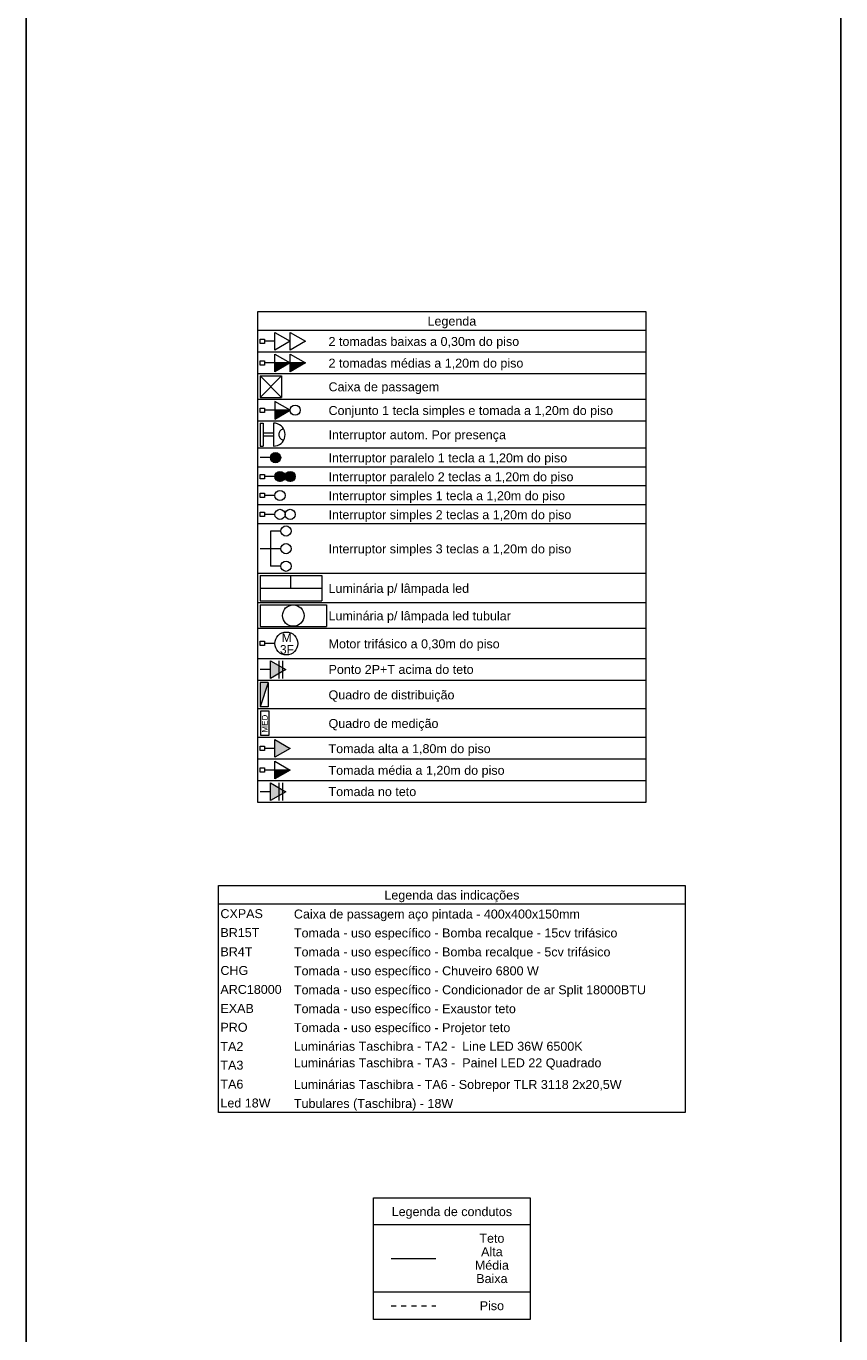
# Model space of a CAD drawing. Header units: millimetres. Extents: x 55082 to 85113, y -5867 to -946.
# Tile 34 of 77: x 59852 to 60852, y -4539 to -2933. Entities that reach past the tile are written whole.
import ezdxf

# ---------------------------------------------------------------- set-up
doc = ezdxf.new("R2010")
doc.units = ezdxf.units.MM
doc.header["$MEASUREMENT"] = 0
doc.linetypes.add('JIS_02_1.2', pattern=[0.25, 0.125, -0.125])
doc.layers.add('DI-Tabelas', color=7, linetype='Continuous', lineweight=5)
doc.layers.add('P-SIMBOL', color=5, linetype='Continuous', lineweight=20)
doc.layers.add('M-6', color=6, linetype='Continuous')
doc.styles.add('Arial', font='arial.ttf')

msp = doc.modelspace()

# ---------------------------------------------------------------- hatches: boundary and pattern name
at = {"layer": 'P-SIMBOL', "linetype": 'Continuous'}
for points in [[(60157.3, -3346.6), (60176, -3346.6), (60157.3, -3357.4)], [(60176, -3346.6), (60194.8, -3346.6), (60176, -3357.4)], [(60157.3, -3404.7), (60176.1, -3404.7), (60157.3, -3415.6)], [(60158.2, -3456.7), (60158.2, -3463), (60152, -3463), (60152, -3462), (60152.6, -3460.3), (60153.2, -3459.2), (60153.9, -3458.4), (60154.9, -3457.6), (60156.2, -3457), (60157.5, -3456.7), (60158.2, -3456.8)], [(60158.2, -3469.2), (60158.2, -3463), (60152, -3463), (60152, -3463.9), (60152.6, -3465.6), (60153.2, -3466.7), (60153.9, -3467.5), (60154.9, -3468.3), (60156.2, -3468.9), (60157.5, -3469.2), (60158.2, -3469.1)], [(60158.2, -3456.7), (60158.2, -3463), (60164.5, -3463), (60164.4, -3462), (60163.9, -3460.3), (60163.3, -3459.2), (60162.6, -3458.4), (60161.5, -3457.6), (60160.2, -3457), (60158.9, -3456.7), (60158.2, -3456.8)], [(60158.2, -3469.2), (60158.2, -3463), (60164.5, -3463), (60164.4, -3463.9), (60163.9, -3465.6), (60163.3, -3466.7), (60162.6, -3467.5), (60161.5, -3468.3), (60160.2, -3468.9), (60158.9, -3469.2), (60158.2, -3469.1)], [(60163.6, -3480), (60163.6, -3486.2), (60157.3, -3486.2), (60157.4, -3485.2), (60157.9, -3483.5), (60158.5, -3482.5), (60159.2, -3481.7), (60160.3, -3480.9), (60161.6, -3480.3), (60162.9, -3480), (60163.6, -3480)], [(60163.6, -3480), (60163.6, -3486.2), (60169.8, -3486.2), (60169.8, -3485.2), (60169.2, -3483.5), (60168.6, -3482.5), (60167.9, -3481.7), (60166.9, -3480.9), (60165.6, -3480.3), (60164.3, -3480), (60163.6, -3480)], [(60176.1, -3480), (60176.1, -3486.2), (60169.8, -3486.2), (60169.9, -3485.2), (60170.4, -3483.5), (60171, -3482.5), (60171.7, -3481.7), (60172.8, -3480.9), (60174.1, -3480.3), (60175.4, -3480), (60176.1, -3480)], [(60176.1, -3480), (60176.1, -3486.2), (60182.3, -3486.2), (60182.3, -3485.2), (60181.7, -3483.5), (60181.1, -3482.5), (60180.4, -3481.7), (60179.4, -3480.9), (60178.1, -3480.3), (60176.8, -3480), (60176.1, -3480)], [(60163.6, -3492.5), (60163.6, -3486.2), (60157.3, -3486.2), (60157.4, -3487.2), (60157.9, -3488.9), (60158.5, -3489.9), (60159.2, -3490.7), (60160.3, -3491.5), (60161.6, -3492.1), (60162.9, -3492.4), (60163.6, -3492.4)], [(60163.6, -3492.5), (60163.6, -3486.2), (60169.8, -3486.2), (60169.8, -3487.2), (60169.2, -3488.9), (60168.6, -3489.9), (60167.9, -3490.7), (60166.9, -3491.5), (60165.6, -3492.1), (60164.3, -3492.4), (60163.6, -3492.4)], [(60176.1, -3492.5), (60176.1, -3486.2), (60169.8, -3486.2), (60169.9, -3487.2), (60170.4, -3488.9), (60171, -3489.9), (60171.7, -3490.7), (60172.8, -3491.5), (60174.1, -3492.1), (60175.4, -3492.4), (60176.1, -3492.4)], [(60176.1, -3492.5), (60176.1, -3486.2), (60182.3, -3486.2), (60182.3, -3487.2), (60181.7, -3488.9), (60181.1, -3489.9), (60180.4, -3490.7), (60179.4, -3491.5), (60178.1, -3492.1), (60176.8, -3492.4), (60176.1, -3492.4)], [(60151.9, -3734.1), (60170.7, -3723.3), (60151.9, -3712.5)], [(60149.1, -3739.1), (60139.1, -3739.1), (60139.1, -3769.2)], [(60157.3, -3831), (60176, -3820.1), (60157.3, -3809.3)], [(60157.3, -3846.8), (60176, -3846.8), (60157.3, -3857.6)], [(60151.9, -3884.3), (60170.7, -3873.4), (60151.9, -3862.6)]]:
    msp.add_hatch(color=7, dxfattribs=at).paths.add_polyline_path(points)

# ---------------------------------------------------------------- linework, layer by layer
at = {"layer": 'DI-Tabelas'}
for p, q in [((60136.6, -3306.6), (60136.6, -3283.4)), ((60136.6, -3283.4), (60612.5, -3283.4)), ((60612.5, -3283.4), (60612.5, -3306.6)), ((60612.5, -3306.6), (60136.6, -3306.6)), ((60136.6, -3333.3), (60136.6, -3306.6)), ((60612.5, -3306.6), (60612.5, -3333.3)), ((60220.7, -3333.3), (60136.6, -3333.3)), ((60136.6, -3359.9), (60136.6, -3333.3)), ((60612.5, -3333.3), (60220.7, -3333.3)), ((60612.5, -3333.3), (60612.5, -3359.9)), ((60220.7, -3359.9), (60136.6, -3359.9)), ((60136.6, -3391.4), (60136.6, -3359.9)), ((60612.5, -3359.9), (60220.7, -3359.9)), ((60612.5, -3359.9), (60612.5, -3391.4)), ((60220.7, -3391.4), (60136.6, -3391.4)), ((60136.6, -3418.1), (60136.6, -3391.4)), ((60612.5, -3391.4), (60220.7, -3391.4)), ((60612.5, -3391.4), (60612.5, -3418.1)), ((60220.7, -3418.1), (60136.6, -3418.1)), ((60136.6, -3451.3), (60136.6, -3418.1)), ((60612.5, -3418.1), (60220.7, -3418.1)), ((60612.5, -3418.1), (60612.5, -3451.3)), ((60220.7, -3451.3), (60136.6, -3451.3)), ((60136.6, -3474.6), (60136.6, -3451.3)), ((60612.5, -3451.3), (60220.7, -3451.3)), ((60612.5, -3451.3), (60612.5, -3474.6)), ((60220.7, -3474.6), (60136.6, -3474.6)), ((60136.6, -3497.8), (60136.6, -3474.6)), ((60612.5, -3474.6), (60220.7, -3474.6)), ((60612.5, -3474.6), (60612.5, -3497.8)), ((60220.7, -3497.8), (60136.6, -3497.8)), ((60136.6, -3521.1), (60136.6, -3497.8)), ((60612.5, -3497.8), (60220.7, -3497.8)), ((60612.5, -3497.8), (60612.5, -3521.1)), ((60220.7, -3521.1), (60136.6, -3521.1)), ((60136.6, -3544.4), (60136.6, -3521.1)), ((60612.5, -3521.1), (60220.7, -3521.1)), ((60612.5, -3521.1), (60612.5, -3544.4)), ((60220.7, -3544.4), (60136.6, -3544.4)), ((60136.6, -3605.2), (60136.6, -3544.4)), ((60612.5, -3544.4), (60220.7, -3544.4)), ((60612.5, -3544.4), (60612.5, -3605.2)), ((60220.7, -3605.2), (60136.6, -3605.2)), ((60136.6, -3641.3), (60136.6, -3605.2)), ((60612.5, -3605.2), (60220.7, -3605.2)), ((60612.5, -3605.2), (60612.5, -3641.3)), ((60220.7, -3641.3), (60136.6, -3641.3)), ((60136.6, -3672.8), (60136.6, -3641.3)), ((60612.5, -3641.3), (60220.7, -3641.3)), ((60612.5, -3641.3), (60612.5, -3672.8)), ((60220.7, -3672.8), (60136.6, -3672.8)), ((60136.6, -3710), (60136.6, -3672.8)), ((60612.5, -3672.8), (60220.7, -3672.8)), ((60612.5, -3672.8), (60612.5, -3710)), ((60220.7, -3710), (60136.6, -3710)), ((60136.6, -3736.6), (60136.6, -3710)), ((60612.5, -3710), (60220.7, -3710)), ((60612.5, -3710), (60612.5, -3736.6)), ((60220.7, -3736.6), (60136.6, -3736.6)), ((60136.6, -3771.7), (60136.6, -3736.6)), ((60612.5, -3736.6), (60220.7, -3736.6)), ((60612.5, -3736.6), (60612.5, -3771.7)), ((60220.7, -3771.7), (60136.6, -3771.7)), ((60136.6, -3806.8), (60136.6, -3771.7)), ((60612.5, -3771.7), (60220.7, -3771.7)), ((60612.5, -3771.7), (60612.5, -3806.8)), ((60220.7, -3806.8), (60136.6, -3806.8)), ((60136.6, -3833.5), (60136.6, -3806.8)), ((60612.5, -3806.8), (60220.7, -3806.8)), ((60612.5, -3806.8), (60612.5, -3833.5)), ((60220.7, -3833.5), (60136.6, -3833.5)), ((60136.6, -3860.1), (60136.6, -3833.5)), ((60612.5, -3833.5), (60220.7, -3833.5)), ((60612.5, -3833.5), (60612.5, -3860.1)), ((60220.7, -3860.1), (60136.6, -3860.1)), ((60136.6, -3886.8), (60136.6, -3860.1)), ((60612.5, -3860.1), (60220.7, -3860.1)), ((60612.5, -3860.1), (60612.5, -3886.8)), ((60220.7, -3886.8), (60136.6, -3886.8)), ((60612.5, -3886.8), (60220.7, -3886.8)), ((60088, -4011.7), (60088, -3988.4)), ((60088, -3988.4), (60661.1, -3988.4)), ((60661.1, -3988.4), (60661.1, -4011.7)), ((60661.1, -4011.7), (60088, -4011.7)), ((60088, -4035), (60088, -4011.7)), ((60661.1, -4011.7), (60661.1, -4035)), ((60088, -4058.2), (60088, -4035)), ((60661.1, -4035), (60661.1, -4058.2)), ((60088, -4081.5), (60088, -4058.2)), ((60661.1, -4058.2), (60661.1, -4081.5)), ((60088, -4104.7), (60088, -4081.5)), ((60661.1, -4081.5), (60661.1, -4104.7)), ((60088, -4128), (60088, -4104.7)), ((60661.1, -4104.7), (60661.1, -4128)), ((60088, -4151.3), (60088, -4128)), ((60661.1, -4128), (60661.1, -4151.3)), ((60088, -4174.5), (60088, -4151.3)), ((60661.1, -4151.3), (60661.1, -4174.5)), ((60088, -4197.8), (60088, -4174.5)), ((60661.1, -4174.5), (60661.1, -4197.8)), ((60088, -4221), (60088, -4197.8)), ((60661.1, -4197.8), (60661.1, -4221)), ((60088, -4244.3), (60088, -4221)), ((60661.1, -4221), (60661.1, -4244.3)), ((60088, -4267.6), (60088, -4244.3)), ((60661.1, -4244.3), (60661.1, -4267.6)), ((60178.2, -4267.6), (60088, -4267.6)), ((60661.1, -4267.6), (60178.2, -4267.6)), ((60278.2, -4405.5), (60278.2, -4372.2)), ((60278.2, -4372.2), (60470.9, -4372.2)), ((60470.9, -4372.2), (60470.9, -4405.5)), ((60470.9, -4405.5), (60278.2, -4405.5)), ((60278.2, -4488.2), (60278.2, -4405.5)), ((60470.9, -4405.5), (60470.9, -4488.2)), ((60376.5, -4488.2), (60278.2, -4488.2)), ((60278.2, -4521.5), (60278.2, -4488.2)), ((60470.9, -4488.2), (60376.5, -4488.2)), ((60470.9, -4488.2), (60470.9, -4521.5)), ((60376.5, -4521.5), (60278.2, -4521.5)), ((60470.9, -4521.5), (60376.5, -4521.5))]:
    msp.add_line(p, q, dxfattribs=at)
at = {"layer": 'DI-Tabelas', "color": 7, "linetype": 'Continuous'}
msp.add_line((60299.9, -4446.9), (60354.9, -4446.9), dxfattribs=at)
at = {"layer": 'DI-Tabelas', "color": 7, "linetype": 'JIS_02_1.2', "ltscale": 50}
msp.add_line((60299.9, -4504.9), (60354.9, -4504.9), dxfattribs=at)
at = {"layer": 'M-6'}
for p, q in [((59852, -1745.9), (59852, -5866.1)), ((60852, -1745.9), (60852, -5866.1))]:
    msp.add_line(p, q, dxfattribs=at)
at = {"layer": 'P-SIMBOL', "color": 7}
for p, q in [((60157.3, -3309.1), (60176, -3319.9)), ((60157.3, -3330.8), (60157.3, -3309.1)), ((60176, -3309.1), (60194.8, -3319.9)), ((60176, -3330.8), (60176, -3309.1)), ((60139.1, -3317.3), (60144.5, -3317.3)), ((60139.1, -3322.6), (60139.1, -3317.3)), ((60144.5, -3322.6), (60139.1, -3322.6)), ((60144.5, -3317.3), (60144.5, -3322.6)), ((60157.3, -3319.9), (60144.5, -3319.9)), ((60176, -3319.9), (60157.3, -3330.8)), ((60194.8, -3319.9), (60176, -3330.8)), ((60157.3, -3335.8), (60176, -3346.6)), ((60157.3, -3357.4), (60157.3, -3335.8)), ((60176, -3335.8), (60194.8, -3346.6)), ((60176, -3357.4), (60176, -3335.8)), ((60139.1, -3343.9), (60144.5, -3343.9)), ((60139.1, -3349.2), (60139.1, -3343.9)), ((60144.5, -3349.2), (60139.1, -3349.2)), ((60144.5, -3343.9), (60144.5, -3349.2)), ((60157.3, -3346.6), (60144.5, -3346.6)), ((60176, -3346.6), (60157.3, -3346.6)), ((60176, -3346.6), (60157.3, -3357.4)), ((60194.8, -3346.6), (60176, -3346.6)), ((60194.8, -3346.6), (60176, -3357.4)), ((60139.1, -3362.4), (60165.6, -3362.4)), ((60139.1, -3362.4), (60139.1, -3388.9)), ((60139.1, -3362.4), (60165.6, -3388.9)), ((60165.6, -3362.4), (60139.1, -3388.9)), ((60165.6, -3362.4), (60165.6, -3388.9)), ((60139.1, -3388.9), (60165.6, -3388.9)), ((60139.1, -3407.4), (60139.1, -3402.1)), ((60139.1, -3402.1), (60144.5, -3402.1)), ((60144.5, -3402.1), (60144.5, -3407.4)), ((60157.3, -3404.7), (60144.5, -3404.7)), ((60176.1, -3404.7), (60157.3, -3393.9)), ((60157.3, -3393.9), (60157.3, -3415.6)), ((60176.1, -3404.7), (60157.3, -3404.7)), ((60157.3, -3415.6), (60176.1, -3404.7)), ((60144.5, -3407.4), (60139.1, -3407.4)), ((60139.1, -3420.6), (60139.1, -3448.8)), ((60139.1, -3420.6), (60143, -3420.6)), ((60143, -3420.6), (60143, -3448.8)), ((60155.8, -3420.6), (60155.8, -3448.8)), ((60155.8, -3432.8), (60143, -3432.8)), ((60155.8, -3436.6), (60143, -3436.6)), ((60139.1, -3448.8), (60143, -3448.8)), ((60152, -3463), (60139.1, -3463)), ((60158.2, -3456.7), (60158.2, -3469.2)), ((60139.1, -3483.6), (60144.5, -3483.6)), ((60139.1, -3488.9), (60139.1, -3483.6)), ((60144.5, -3483.6), (60144.5, -3488.9)), ((60163.6, -3480), (60163.6, -3492.5)), ((60176.1, -3480), (60176.1, -3492.5)), ((60144.5, -3488.9), (60139.1, -3488.9)), ((60157.3, -3486.2), (60144.5, -3486.2)), ((60139.1, -3512.1), (60139.1, -3506.8)), ((60139.1, -3506.8), (60144.5, -3506.8)), ((60144.5, -3512.1), (60139.1, -3512.1)), ((60144.5, -3506.8), (60144.5, -3512.1)), ((60157.3, -3509.5), (60144.5, -3509.5)), ((60139.1, -3530.1), (60144.5, -3530.1)), ((60139.1, -3535.4), (60139.1, -3530.1)), ((60144.5, -3530.1), (60144.5, -3535.4)), ((60157.3, -3532.7), (60144.5, -3532.7)), ((60144.5, -3535.4), (60139.1, -3535.4)), ((60164.7, -3553.1), (60151.9, -3553.1)), ((60151.9, -3553.1), (60151.9, -3596.4)), ((60151.9, -3574.8), (60139.1, -3574.8)), ((60164.7, -3574.8), (60151.9, -3574.8)), ((60164.7, -3596.4), (60151.9, -3596.4)), ((60139.1, -3607.7), (60139.1, -3638.8)), ((60139.1, -3607.7), (60215, -3607.7)), ((60177.1, -3623.2), (60177.1, -3607.7)), ((60215, -3607.7), (60215, -3638.8)), ((60139.1, -3623.2), (60215, -3623.2)), ((60139.1, -3638.8), (60215, -3638.8)), ((60139.1, -3643.8), (60220.7, -3643.8)), ((60139.1, -3643.8), (60139.1, -3670.3)), ((60220.7, -3643.8), (60220.7, -3670.3)), ((60139.1, -3670.3), (60220.7, -3670.3)), ((60139.1, -3688.6), (60144.5, -3688.6)), ((60139.1, -3693.9), (60139.1, -3688.6)), ((60144.5, -3693.9), (60139.1, -3693.9)), ((60144.5, -3688.6), (60144.5, -3693.9)), ((60157.3, -3691.3), (60144.5, -3691.3)), ((60151.9, -3723.3), (60139.1, -3723.3)), ((60151.9, -3734.1), (60151.9, -3712.5)), ((60151.9, -3712.5), (60170.7, -3723.3)), ((60170.7, -3723.3), (60151.9, -3734.1)), ((60162.8, -3734.1), (60162.8, -3712.5)), ((60166.9, -3734.1), (60166.9, -3712.5)), ((60149.1, -3739.1), (60139.1, -3739.1)), ((60139.1, -3739.1), (60139.1, -3769.2)), ((60149.1, -3739.1), (60139.1, -3769.2)), ((60149.1, -3739.1), (60149.1, -3769.2)), ((60149.1, -3769.2), (60139.1, -3769.2)), ((60139.1, -3822.8), (60139.1, -3817.5)), ((60139.1, -3817.5), (60144.5, -3817.5)), ((60144.5, -3822.8), (60139.1, -3822.8)), ((60144.5, -3817.5), (60144.5, -3822.8)), ((60157.3, -3820.1), (60144.5, -3820.1)), ((60157.3, -3831), (60157.3, -3809.3)), ((60157.3, -3809.3), (60176, -3820.1)), ((60176, -3820.1), (60157.3, -3831)), ((60157.3, -3836), (60176, -3846.8)), ((60157.3, -3857.6), (60157.3, -3836)), ((60139.1, -3849.4), (60139.1, -3844.1)), ((60139.1, -3844.1), (60144.5, -3844.1)), ((60144.5, -3849.4), (60139.1, -3849.4)), ((60144.5, -3844.1), (60144.5, -3849.4)), ((60157.3, -3846.8), (60144.5, -3846.8)), ((60176, -3846.8), (60157.3, -3846.8)), ((60176, -3846.8), (60157.3, -3857.6)), ((60151.9, -3884.3), (60151.9, -3862.6)), ((60151.9, -3862.6), (60170.7, -3873.4)), ((60162.8, -3884.3), (60162.8, -3862.6)), ((60166.9, -3884.3), (60166.9, -3862.6)), ((60151.9, -3873.4), (60139.1, -3873.4)), ((60170.7, -3873.4), (60151.9, -3884.3))]:
    msp.add_line(p, q, dxfattribs=at)
for points in [[(60155.8, -3448.8), (60158.3, -3448.6), (60160.7, -3448), (60162.9, -3446.9), (60164.9, -3445.5), (60166.7, -3443.8), (60168.1, -3441.8), (60169.1, -3439.5), (60169.7, -3437.1), (60170, -3434.7), (60169.7, -3432.2), (60169.1, -3429.9), (60168.1, -3427.6), (60166.7, -3425.6), (60164.9, -3423.9), (60162.9, -3422.5), (60160.7, -3421.4), (60158.3, -3420.8), (60155.8, -3420.6)], [(60168.3, -3427.9), (60167.2, -3428.1), (60166.2, -3428.5), (60165.2, -3429), (60164.3, -3429.7), (60163.5, -3430.5), (60162.9, -3431.4), (60162.5, -3432.5), (60162.2, -3433.5), (60162.1, -3434.6), (60162.2, -3435.7), (60162.4, -3436.8), (60162.9, -3437.9), (60163.5, -3438.8), (60164.2, -3439.6), (60165.1, -3440.3), (60166, -3440.9), (60167.1, -3441.2), (60168.2, -3441.4)], [(60140, -3774.2), (60150, -3774.2), (60150, -3804.3), (60140, -3804.3), (60140, -3774.2)]]:
    msp.add_lwpolyline(points, dxfattribs=at)
for centre, radius in [((60182.3, -3404.7), 6.25), ((60158.2, -3463), 6.25), ((60163.6, -3486.2), 6.25), ((60176.1, -3486.2), 6.25), ((60163.6, -3509.5), 6.25), ((60163.6, -3532.7), 6.25), ((60176.1, -3532.7), 6.25), ((60171, -3553.1), 6.25), ((60171, -3574.8), 6.25), ((60171, -3596.4), 6.25), ((60179.9, -3657), 13.2), ((60171.4, -3691.3), 14.1)]:
    msp.add_circle(centre, radius, dxfattribs=at)

# ---------------------------------------------------------------- texts
at = {"layer": 'DI-Tabelas', "char_height": 11, "line_spacing_factor": 0.6, "style": 'Arial'}
for s, insert, width, attachment_point in [('Legenda', (60374.6, -3304.1), 119.608, 8), ('2 tomadas baixas a 0,30m do piso', (60223.2, -3329.1), 468.037, 7), ('2 tomadas médias a 1,20m do piso', (60223.2, -3355.7), 478.265, 7), ('Caixa de passagem', (60223.2, -3384.8), 271.613, 7), ('Conjunto 1 tecla simples e tomada a 1,20m do piso', (60223.2, -3413.9), 698.601, 7), ('Interruptor autom. Por presença', (60223.2, -3443.8), 435.506, 7), ('Interruptor paralelo 1 tecla a 1,20m do piso', (60223.2, -3472.1), 585.817, 7), ('Interruptor paralelo 2 teclas a 1,20m do piso', (60223.2, -3495.3), 601.194, 7), ('Interruptor simples 1 tecla a 1,20m do piso', (60223.2, -3518.6), 580.686, 7), ('Interruptor simples 2 teclas a 1,20m do piso', (60223.2, -3541.9), 596.062, 7), ('Interruptor simples 3 teclas a 1,20m do piso', (60223.2, -3583.9), 596.062, 7), ('Luminária p/ lâmpada led', (60223.2, -3632.4), 345.008, 7), ('Luminária p/ lâmpada led tubular', (60223.2, -3666.2), 447.479, 7), ('Motor trifásico a 0,30m do piso', (60223.2, -3700.5), 420.13, 7), ('Ponto 2P+T acima do teto', (60223.2, -3728.8), 356.159, 7), ('Quadro de distribuição', (60223.2, -3763.3), 309.157, 7), ('Quadro de medição', (60223.2, -3798.4), 269.886, 7), ('Tomada alta a 1,80m do piso', (60223.2, -3829.3), 397.979, 7), ('Tomada média a 1,20m do piso', (60223.2, -3855.9), 432.136, 7), ('Tomada no teto', (60223.2, -3878.9), 215.221, 7), ('Legenda das indicações', (60374.6, -4009.2), 331.442, 8), ('CXPAS', (60090.5, -4028.8), 104.232, 7), ('Caixa de passagem aço pintada - 400x400x150mm', (60180.7, -4032.5), 702.072, 7), ('BR15T', (60090.5, -4052.1), 95.663, 7), ('Tomada - uso específico - Bomba recalque - 15cv trifásico', (60180.7, -4055.7), 794.197, 7), ('BR4T', (60090.5, -4075.4), 78.576, 7), ('Tomada - uso específico - Bomba recalque - 5cv trifásico', (60180.7, -4079), 777.11, 7), ('CHG', (60090.5, -4098.6), 68.314, 7), ('Tomada - uso específico - Chuveiro 6800 W', (60180.7, -4102.2), 601.194, 7), ('ARC18000', (60090.5, -4121.9), 150.345, 7), ('Tomada - uso específico - Condicionador de ar Split 18000BTU', (60180.7, -4125.5), 864.271, 7), ('EXAB', (60090.5, -4145.1), 82.03, 7), ('Tomada - uso específico - Exaustor teto', (60180.7, -4148.8), 544.852, 7), ('PRO', (60090.5, -4168.4), 66.62, 7), ('Tomada - uso específico - Projetor teto', (60180.7, -4172), 531.152, 7), ('Luminárias Taschibra - TA2 -  Line LED 36W 6500K', (60180.7, -4191.7), 708.796, 7), ('TA2', (60090.5, -4191.7), 56.375, 7), ('TA3', (60090.5, -4214.9), 56.375, 7), ('Luminárias Taschibra - TA3 -  Painel LED 22 Quadrado^M', (60180.7, -4214.9), 777.982, 7), ('TA6', (60090.5, -4238.2), 56.375, 7), ('Luminárias Taschibra - TA6 - Sobrepor TLR 3118 2x20,5W', (60180.7, -4241.8), 804.425, 7), ('Led 18W', (60090.5, -4261.4), 122.979, 7), ('Tubulares (Taschibra) - 18W', (60180.7, -4265.1), 391.053, 7), ('Legenda de condutos', (60374.6, -4398), 295.575, 8), ('Teto', (60423.7, -4427.6), 61.489, 8), ('Alta', (60423.7, -4444.1), 52.954, 8), ('Média', (60423.7, -4460.6), 83.691, 8), ('Baixa', (60423.7, -4477.1), 76.883, 8), ('Piso', (60423.7, -4510.4), 59.796, 8)]:
    msp.add_mtext(s, dxfattribs=dict(at, insert=insert, width=width, attachment_point=attachment_point))
at = {"layer": 'P-SIMBOL', "color": 7, "attachment_point": 7, "line_spacing_factor": 0.6, "style": 'Arial'}
for s, insert, char_height, width in [('M', (60165.6, -3689.4), 10.6, 24.651), ('3F', (60163.5, -3704), 10.59, 34.531)]:
    msp.add_mtext(s, dxfattribs=dict(at, insert=insert, char_height=char_height, width=width))
at = {"layer": 'P-SIMBOL', "color": 7, "insert": (60148.5, -3789.7), "char_height": 7.06, "width": 43.845, "attachment_point": 8, "rotation": 90.0002, "line_spacing_factor": 0.6, "style": 'Arial'}
msp.add_mtext('MED', dxfattribs=at)

doc.saveas('drawing.dxf')
